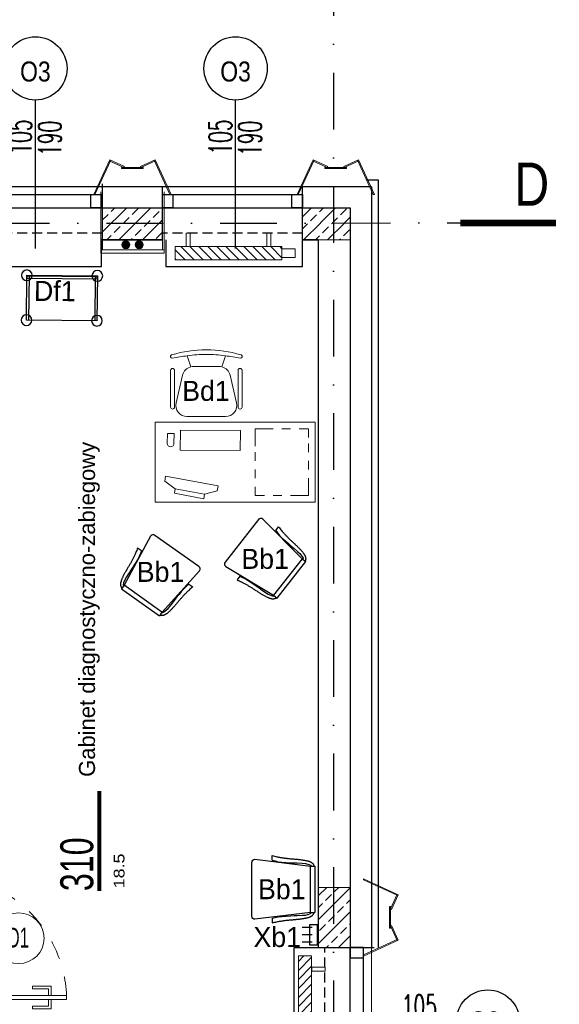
# Model space of a CAD drawing. Header units: millimetres. Extents: x 14495 to 271441, y -21035 to 2232.
# Tile 91 of 227: x 87815 to 88219, y -6174 to -5436. Entities that reach past the tile are written whole.
import ezdxf
from ezdxf.enums import TextEntityAlignment as Align

# ---------------------------------------------------------------- set-up
doc = ezdxf.new("R2010")
doc.units = ezdxf.units.MM
for name, pattern in [('DASHDOT', [1, 0.5, -0.25, 0, -0.25]), ('DASHED', [28.222222, 14.111111, -14.111111]), ('HIDDENX2', [0.75, 0.5, -0.25])]:
    doc.linetypes.add(name, pattern=pattern)
for name, color, linetype in [('-- TECH  SYMBOLE', 1, 'Continuous'), ('-- TECH WYPOSAŻENIE', 2, 'Continuous'), ('_1_cienkie', 251, 'Continuous'), ('_A_widok', 1, 'Continuous'), ('a-bloki-drzwi', 52, 'Continuous'), ('a-cienka', 8, 'Continuous'), ('A-POW-NR', 1, 'Continuous'), ('A_bloki-drzwi', 1, 'Continuous'), ('A_BLOKI_KÓŁKO', 1, 'Continuous'), ('A_BLOKI_OPIS', 1, 'Continuous'), ('A_grzejniki', 34, 'Continuous'), ('a_HATCH', 9, 'Continuous'), ('A_L przerywana', 251, 'HIDDENX2'), ('A_Lwidok', 1, 'Continuous'), ('A_okładzina HPL', 37, 'Continuous'), ('A_OSIE', 252, 'DASHDOT'), ('A_PROJEKTOWANE', 3, 'Continuous'), ('TECH Meble', 1, 'Continuous'), ('TECH Sprzęt', 1, 'Continuous')]:
    doc.layers.add(name, color=color, linetype=linetype)
for name, color, linetype, lineweight in [('0-c.o.-grzejniki', 34, 'Continuous', 9), ('A_L_CIENKA', 251, 'Continuous', 5), ('A_obudowy G-K', 31, 'Continuous', 0), ('A_Stolarka_drzwi', 1, 'Continuous', 9), ('M_drzwi', 1, 'Continuous', 5), ('SAN_Przewody powrotne CO na rzucie', 180, 'Continuous', 40), ('SAN_Przewody zasilające CO na rzucie', 20, 'Continuous', 40), ('TECH Wyp-meble', 1, 'Continuous', 15)]:
    doc.layers.add(name, color=color, linetype=linetype, lineweight=lineweight)
doc.layers.add('A-POW', color=2, linetype='Continuous', plot=False)
doc.styles.add('arial-tab', font='arial.ttf')
doc.styles.add('ARIAL1_2', font='arial.ttf', dxfattribs={"width": 1.2})
doc.styles.add('arialce', font='ARIALN.TTF')
doc.styles.add('cent', font='swissel.ttf')
doc.styles.add('cg', font='GOTHIC.TTF')
doc.styles.add('ROMANS', font='romans', dxfattribs={"width": 0.6})
doc.styles.add('switz721ltexbt', font='swissel.ttf')
pattern_1 = [(45, (-1480.283, 118.126), (-8.9802561, 8.9802561), []), (45, (-1471.302, 118.126), (-8.9802561, 8.9802561), [6.35, -3.175])]

# ---------------------------------------------------------------- blocks, each defined once
blk = doc.blocks.new('OSS2')
at = {"linetype": 'Continuous', "const_width": 5}
blk.add_lwpolyline([(-71.57, 0), (0, 0)], dxfattribs=at)
at = {"style": 'cent'}
blk.add_attdef('01', (-80.01, 12.93), '', height=32.4, dxfattribs=at)
blk = doc.blocks.new('DRZWI Z OSCIEZNICA NIEOKALAJACA 90')
at = {"linetype": 'DASHED'}
for p, q in [((-12, 5), (-12, 99)), ((0, 5), (0, 99))]:
    blk.add_line(p, q, dxfattribs=at)
at = {"ltscale": 0.05}
blk.add_line((-39.5, 52), (25.59, 52), dxfattribs=at)
for points in [[(-12, 99), (-12, 104), (0, 104), (0, 99)], [(93.91, 9.01), (1.43, 9.01), (1.43, 6.01), (93.91, 6.01)], [(-12, 0), (-12, 5), (0, 5), (0, 0)]]:
    blk.add_lwpolyline(points, close=True)
for points in [[(82.48, 9.01), (82.48, 16.01), (68.48, 16.01), (68.48, 14.01), (80.48, 14.01), (80.48, 9.01)], [(82.48, 6.01), (82.48, -0.99), (68.48, -0.99), (68.48, 1.01), (80.48, 1.01), (80.48, 6.01)]]:
    blk.add_lwpolyline(points)
at = {"linetype": 'DASHED'}
blk.add_arc((0, 5), 94, 2.44751, 90, dxfattribs=at)
blk = doc.blocks.new('fghsdx')
at = {"lineweight": 0}
for p, q in [((-37.08, -19.4), (-25.08, 6.6)), ((-36.19, -19.4), (-24.35, 6.26)), ((-14.42, 0.8), (-25.41, 5.87)), ((-14.08, 1.53), (-25.08, 6.6)), ((-16.15, 0.8), (0, 0.8)), ((-16.15, 0.8), (-16.15, 0)), ((-16.15, 0), (0, 0)), ((-14.42, 0.8), (-14.08, 1.53)), ((-2.07, 1.53), (8.92, 6.6)), ((-1.73, 0.8), (-2.07, 1.53)), ((-1.73, 0.8), (9.26, 5.87)), ((0, 0.8), (0, 0)), ((20.04, -19.4), (8.2, 6.26)), ((20.92, -19.4), (8.92, 6.6)), ((-37.08, -19.4), (-36.19, -19.4)), ((20.92, -19.4), (20.04, -19.4))]:
    blk.add_line(p, q, dxfattribs=at)
blk = doc.blocks.new('SSCVCFDSS')
blk.add_line((0, 50.02), (0, 0))
blk.add_circle((0, -19), 19)
at = {"style": 'ROMANS', "text_generation_flag": 4, "width": 0.6}
blk.add_attdef('FD1-8', text='', height=13, rotation=270, dxfattribs=at).set_placement((6.15, 55.19), align=Align.RIGHT)
for tag, p in [('90', (-8.71, 25.47)), ('200', (8.16, 25.47))]:
    blk.add_attdef(tag, text='', height=13, rotation=270, dxfattribs=at).set_placement(p, align=Align.MIDDLE)
blk.add_attdef('AL6C', text='', height=13, dxfattribs=at).set_placement((-0.56, -18.64), align=Align.MIDDLE)
blk = doc.blocks.new('HJTS')
at = {"color": 8}
blk.add_line((0, 0), (0, 111.34), dxfattribs=at)
at = {"layer": 'A_BLOKI_KÓŁKO', "ltscale": 0.04}
blk.add_circle((0, 135.04), 23.7, dxfattribs=at)
at = {"layer": 'A_BLOKI_OPIS', "style": 'ROMANS'}
for tag, height, width, p in [('O', 20.59, 0.5, (-0.05, 135.67)), ('100', 17.16, 0.6, (-11.49, 86.54)), ('200', 17.16, 0.6, (10.76, 86.54))]:
    blk.add_attdef(tag, text='', height=height, rotation=90, dxfattribs=dict(at, width=width)).set_placement(p, align=Align.MIDDLE)
blk = doc.blocks.new('mjkk')
at = {"layer": '0-c.o.-grzejniki'}
h = blk.add_hatch(dxfattribs=at)
h.set_pattern_fill('ANSI31', color=256, scale=1.5, angle=-90.01613, style=0)
h.set_pattern_definition([(-135.016127, (-172292.014, 132455.0023), (-3.36664804, 3.36854379), [])])
h.paths.add_polyline_path([(-9.98, -80), (-0.01, -80), (0, 0), (-9.98, 0)])
blk.add_lwpolyline([(-9.98, -80), (-9.98, 0), (0, 0), (-0.01, -80)], close=True, dxfattribs=at)
at = {"layer": '0-c.o.-grzejniki', "ltscale": 2}
for points in [[(10.03, -11.37), (10.03, -8.26), (0.02, -8.26), (0.02, -11.37)], [(10.03, -68.63), (10.03, -71.74), (0.02, -71.74), (0.02, -68.63)], [(-1.75, -80), (-1.75, -90), (-8.23, -90), (-8.23, -80)]]:
    blk.add_lwpolyline(points, close=True, dxfattribs=at)
blk = doc.blocks.new('BIUR_LEK_75-120_monit')
at = {"color": 252, "lineweight": 18}
for p, q in [((72.81, 12.19), (112.13, 19.54)), ((112.82, 15.88), (104.9, 10.13)), ((112.13, 19.54), (112.82, 15.88)), ((73.5, 8.53), (72.81, 12.19)), ((82.95, 6.03), (73.5, 8.53)), ((104.9, 10.13), (82.95, 6.03)), ((82.95, 6.03), (104.9, 10.13)), ((104.9, 10.13), (105.53, 6.76)), ((83.59, 2.65), (82.95, 6.03)), ((105.53, 6.76), (83.59, 2.65))]:
    blk.add_line(p, q, dxfattribs=at)
at = {"color": 2, "linetype": 'Continuous'}
blk.add_lwpolyline([(0, 0), (120, 0), (120, 60), (0, 60)], close=True, dxfattribs=at)
at = {"color": 1, "linetype": 'Continuous', "lineweight": 13, "ltscale": 5}
for points in [[(12, 55), (5, 55), (5, 48.5)], [(25, 55), (18.5, 55)], [(45, 42), (45, 55), (31.5, 55)], [(45, 44), (45, 50.5)], [(5, 44), (5, 37.5)], [(45, 31), (45, 37.5)], [(5, 31), (5, 24.5)], [(45, 18), (45, 24.5)], [(5, 18), (5, 5), (18.5, 5)], [(38, 5), (45, 5), (45, 11.5)], [(25, 5), (31.5, 5)]]:
    blk.add_lwpolyline(points, dxfattribs=at)
at = {"color": 252, "lineweight": 18}
blk.add_lwpolyline([(56.1, 53.72), (101.1, 53.93), (101.17, 38.93), (56.17, 38.72)], close=True, dxfattribs=at)
blk.add_lwpolyline([(110.83, 51.65), (105.83, 51.63), (105.86, 44.13, 0.414214), (108.37, 41.64), (108.37, 41.64, 0.414214), (110.86, 44.16)], format="xyb", close=True, dxfattribs=at)
blk = doc.blocks.new('FOTEL do BIURKA')
at = {"color": 2}
for p, q in [((-14.27, 8.03), (-11.71, -0.26)), ((14.27, 8.03), (11.71, -0.26)), ((0, 0), (-9.66, 0)), ((0, 0), (9.66, 0)), ((-17.78, -6.45), (-22.62, -27.28)), ((17.78, -6.45), (22.62, -27.28)), ((-14.51, -37.5), (0, -37.5)), ((14.51, -37.5), (0, -37.5))]:
    blk.add_line(p, q, dxfattribs=at)
at = {"color": 2, "ltscale": 0.7}
for p, q in [((-26.79, -2.94), (-26.79, -30.47)), ((-23.79, -2.94), (-23.79, -30.47)), ((23.79, -2.94), (23.79, -30.47)), ((26.79, -2.94), (26.79, -30.47))]:
    blk.add_line(p, q, dxfattribs=at)
at = {"color": 2}
for centre, radius, start, end in [((-25.71, 7.51), 1.21, 108.30821, 283.36846), ((-1.1, -70.52), 83.02, 89.23757, 107.51139), ((3.38, -145.12), 154.17, 96.57577, 100.77002), ((0, -91.36), 100.41, 90, 98.0662), ((1.1, -70.52), 83.02, 72.48861, 90.76243), ((0, -91.36), 100.41, 81.9338, 90), ((-3.38, -145.12), 154.17, 79.22998, 83.42423), ((25.71, 7.51), 1.21, 256.63154, 71.69179), ((-9.66, -8.33), 8.33, 90, 103.30317), ((9.66, -8.33), 8.33, 76.69683, 90), ((-9.66, -8.33), 8.33, 104.2415, 166.90676), ((9.66, -8.33), 8.33, 13.09324, 75.7585), ((-14.51, -29.17), 8.33, 166.90676, 270), ((14.51, -29.17), 8.33, 270, 13.09324)]:
    blk.add_arc(centre, radius, start, end, dxfattribs=at)
at = {"color": 2, "ltscale": 0.7}
for centre, start, end in [((-25.29, -2.94), 360, 180), ((-25.29, -2.94), 360, 180), ((25.29, -2.94), 0, 180), ((25.29, -2.94), 0, 180), ((-25.29, -30.47), 180, 360), ((25.29, -30.47), 180, 0)]:
    blk.add_arc(centre, 1.5, start, end, dxfattribs=at)
blk = doc.blocks.new('wieszak krótki')
at = {"color": 2, "linetype": 'Continuous'}
for p, q in [((-1.58, 19.5), (-9.16, 19.5)), ((-1.58, 14), (-9.16, 14)), ((-1.58, 8.5), (-9.16, 8.5))]:
    blk.add_line(p, q, dxfattribs=at)
blk.add_lwpolyline([(-3.68, 6.5), (-3.68, 21.5), (2.21, 21.5), (2.21, 6.5)], close=True, dxfattribs=at)
blk = doc.blocks.new('krzesło')
at = {"color": 2, "ltscale": 0.1}
for p, q in [((3392.04, -4348.28), (3397.14, -4389.9)), ((3434.79, -4346.03), (3394.29, -4346.03)), ((3431.95, -4389.9), (3437.04, -4348.28)), ((3392.77, -4361.22), (3389.26, -4361.22)), ((3436.3, -4361.22), (3439.81, -4361.22)), ((3431.94, -4389.9), (3397.13, -4389.9)), ((3397.13, -4389.9), (3397.13, -4393.28)), ((3431.94, -4389.9), (3431.94, -4393.28)), ((3397.13, -4393.28), (3431.94, -4393.28))]:
    blk.add_line(p, q, dxfattribs=at)
for points in [[(3389.26, -4361.22), (3389.54, -4362.19), (3389.78, -4363.08), (3389.98, -4363.91), (3390.15, -4364.67), (3390.28, -4365.37), (3390.4, -4366.04), (3390.5, -4366.66), (3390.6, -4367.26), (3390.69, -4367.84), (3390.78, -4368.4), (3390.86, -4368.95), (3390.95, -4369.49), (3391.03, -4370.02), (3391.1, -4370.55), (3391.18, -4371.08), (3391.25, -4371.61), (3391.31, -4372.14), (3391.37, -4372.68), (3391.43, -4373.22), (3391.49, -4373.78), (3391.54, -4374.34), (3391.59, -4374.91), (3391.64, -4375.49), (3391.69, -4376.09), (3391.74, -4376.69), (3391.79, -4377.31), (3391.85, -4377.94), (3391.9, -4378.57), (3391.96, -4379.2), (3392.01, -4379.83), (3392.07, -4380.46), (3392.14, -4381.08), (3392.21, -4381.69), (3392.28, -4382.3), (3392.36, -4382.89), (3392.44, -4383.46), (3392.52, -4384.01), (3392.6, -4384.54), (3392.68, -4385.05), (3392.77, -4385.53), (3392.85, -4385.99), (3392.93, -4386.42), (3393.02, -4386.82), (3393.11, -4387.2), (3393.2, -4387.56), (3393.29, -4387.91), (3393.38, -4388.24), (3393.48, -4388.55), (3393.58, -4388.85), (3393.69, -4389.15), (3393.8, -4389.43), (3393.92, -4389.7), (3394.04, -4389.96), (3394.17, -4390.21), (3394.3, -4390.44), (3394.44, -4390.67), (3394.59, -4390.89), (3394.74, -4391.09), (3394.89, -4391.28), (3395.05, -4391.46), (3395.21, -4391.63), (3395.37, -4391.78), (3395.53, -4391.92), (3395.69, -4392.04), (3395.85, -4392.15), (3396.01, -4392.24), (3396.17, -4392.33), (3396.34, -4392.41), (3396.52, -4392.48), (3396.71, -4392.56), (3396.91, -4392.63), (3397.13, -4392.72)], [(3392.77, -4361.22), (3393.3, -4363.36), (3393.84, -4365.76), (3394.24, -4368.59), (3394.38, -4371.7), (3394.64, -4375.1), (3394.78, -4377.64), (3394.78, -4380.04), (3395.05, -4383.72), (3395.18, -4386.12), (3395.85, -4388.67), (3396.39, -4390.08), (3397.13, -4390.47)], [(3436.3, -4361.22), (3435.77, -4363.36), (3435.23, -4365.76), (3434.83, -4368.59), (3434.69, -4371.7), (3434.43, -4375.1), (3434.29, -4377.64), (3434.29, -4380.04), (3434.02, -4383.72), (3433.89, -4386.12), (3433.22, -4388.67), (3432.68, -4390.08), (3431.94, -4390.47)], [(3439.81, -4361.22), (3439.53, -4362.19), (3439.29, -4363.08), (3439.09, -4363.91), (3438.92, -4364.67), (3438.79, -4365.37), (3438.67, -4366.04), (3438.57, -4366.66), (3438.47, -4367.26), (3438.38, -4367.84), (3438.29, -4368.4), (3438.21, -4368.95), (3438.12, -4369.49), (3438.04, -4370.02), (3437.97, -4370.55), (3437.89, -4371.08), (3437.82, -4371.61), (3437.76, -4372.14), (3437.7, -4372.68), (3437.64, -4373.22), (3437.58, -4373.78), (3437.53, -4374.34), (3437.48, -4374.91), (3437.43, -4375.49), (3437.38, -4376.09), (3437.33, -4376.69), (3437.27, -4377.31), (3437.22, -4377.94), (3437.17, -4378.57), (3437.11, -4379.2), (3437.06, -4379.83), (3436.99, -4380.46), (3436.93, -4381.08), (3436.86, -4381.69), (3436.79, -4382.3), (3436.71, -4382.89), (3436.63, -4383.46), (3436.55, -4384.01), (3436.47, -4384.54), (3436.39, -4385.05), (3436.3, -4385.53), (3436.22, -4385.99), (3436.14, -4386.42), (3436.05, -4386.82), (3435.96, -4387.2), (3435.87, -4387.56), (3435.78, -4387.91), (3435.69, -4388.24), (3435.59, -4388.55), (3435.49, -4388.85), (3435.38, -4389.15), (3435.27, -4389.43), (3435.15, -4389.7), (3435.03, -4389.96), (3434.9, -4390.21), (3434.77, -4390.44), (3434.63, -4390.67), (3434.48, -4390.89), (3434.33, -4391.09), (3434.18, -4391.28), (3434.02, -4391.46), (3433.86, -4391.63), (3433.7, -4391.78), (3433.54, -4391.92), (3433.38, -4392.04), (3433.22, -4392.15), (3433.06, -4392.24), (3432.9, -4392.33), (3432.73, -4392.41), (3432.55, -4392.48), (3432.36, -4392.56), (3432.16, -4392.63), (3431.94, -4392.72)]]:
    blk.add_lwpolyline(points, dxfattribs=at)
for centre, start, end in [((3394.29, -4348.28), 90, 180), ((3434.79, -4348.28), 0, 90)]:
    blk.add_arc(centre, 2.25, start, end, dxfattribs=at)
blk = doc.blocks.new('krzesełko')
at = {"layer": 'TECH Meble'}
blk.add_blockref('krzesło', (-3414.54, 4393.28), dxfattribs=at)
blk = doc.blocks.new('POW')
at = {"const_width": 5}
blk.add_lwpolyline([(125.3, 0), (0, 0)], dxfattribs=at)
at = {"style": 'switz721ltexbt'}
blk.add_attdef('001', (-1.8, 12.3), '', height=41.2, dxfattribs=at)
blk = doc.blocks.new('wózek pod aparat.')
at = {"layer": '-- TECH WYPOSAŻENIE', "color": 1}
for p, q in [((-24.8, 0), (-24.8, 33.6)), ((24.8, 0), (24.8, 33.6))]:
    blk.add_line(p, q, dxfattribs=at)
for points in [[(-26.4, 33.6), (-26.4, 0), (26.4, 0), (26.4, 33.6)], [(-26.4, 0.62), (-26.4, 2.22), (26.4, 2.22), (26.4, 0.62)]]:
    blk.add_lwpolyline(points, close=True, dxfattribs=at)
for centre in [(-26.4, 33.6), (26.4, 33.6), (-26.4, 0), (26.4, 0)]:
    blk.add_circle(centre, 4, dxfattribs=at)

msp = doc.modelspace()

# ---------------------------------------------------------------- hatches: boundary and pattern name
at = {"layer": 'a_HATCH', "linetype": 'Continuous', "lineweight": 13}
h = msp.add_hatch(dxfattribs=at)
h.set_pattern_fill('ANSI33', color=256, scale=2, style=0)
h.set_pattern_definition([(45, (-5107.297, 221.718), (-8.9802561, 8.9802561), []), (45, (-5098.316, 221.718), (-8.9802561, 8.9802561), [6.35, -3.175])])
h.paths.add_polyline_path([(87899.72, -5588.3), (87876.58, -5588.3), (87876.58, -5590.09), (87876.58, -5595.87), (87876.58, -5600.87), (87876.79, -5600.87), (87899.72, -5600.87)])
h.paths.add_polyline_path([(87899.72, -5576.87), (87876.72, -5576.87), (87876.58, -5576.87), (87876.58, -5577.09), (87876.58, -5588.3), (87899.72, -5588.3)])
h.paths.add_polyline_path([(87899.72, -5600.87), (87921.29, -5600.87), (87921.5, -5600.87), (87921.5, -5595.87), (87921.5, -5588.3), (87899.72, -5588.3)])
h.paths.add_polyline_path([(87899.72, -5588.3), (87921.5, -5588.3), (87921.5, -5576.87), (87921.29, -5576.87), (87899.72, -5576.87)])
h = msp.add_hatch(dxfattribs=at)
h.set_pattern_fill('ANSI33', color=256, scale=2, style=0)
h.set_pattern_definition(pattern_1)
h.paths.add_polyline_path([(88062.29, -5588.22), (88062.29, -5576.87), (88049.79, -5576.87), (88049.79, -5588.22)])
h.paths.add_polyline_path([(88049.79, -5588.22), (88049.79, -5576.87), (88026.58, -5576.87), (88026.58, -5588.22)])
h.paths.add_polyline_path([(88026.58, -5588.24), (88026.58, -5600.87), (88038.19, -5600.87), (88038.39, -5600.87), (88049.79, -5600.87), (88049.79, -5588.23)])
h.paths.add_polyline_path([(88062.29, -5588.23), (88049.79, -5588.23), (88049.79, -5600.87), (88062.29, -5600.87)])
h = msp.add_hatch(dxfattribs=at)
h.set_pattern_fill('ANSI33', color=256, scale=2, style=0)
h.set_pattern_definition(pattern_1)
h.paths.add_polyline_path([(88043.29, -6131.37), (88049.79, -6131.37), (88049.79, -6086.37), (88038.29, -6086.37), (88038.29, -6131.37), (88040.47, -6131.37)])
h.paths.add_polyline_path([(88062.11, -6131.37), (88062.29, -6131.37), (88062.29, -6131.26), (88062.29, -6086.37), (88049.79, -6086.37), (88049.79, -6131.37)])
at = {"layer": 'SAN_Przewody powrotne CO na rzucie', "lineweight": 13}
msp.add_hatch(color=256, dxfattribs=at).paths.add_polyline_path([(87891.25, -5604.51, 1), (87897.25, -5604.51, 1)])
at = {"layer": 'SAN_Przewody zasilające CO na rzucie', "lineweight": 13}
msp.add_hatch(color=256, dxfattribs=at).paths.add_polyline_path([(87901.25, -5604.51, 1), (87907.25, -5604.51, 1)])

# ---------------------------------------------------------------- linework, layer by layer
at = {"layer": '_1_cienkie'}
for p, q in [((87876.65, -5575.87), (87876.65, -5558.87)), ((87921.65, -5575.87), (87921.65, -5560.87)), ((88026.65, -5575.87), (88026.65, -5560.87))]:
    msp.add_line(p, q, dxfattribs=at)
at = {"layer": '_A_widok'}
for p, q in [((87771.65, -5560.87), (87876.65, -5560.87)), ((87921.65, -5560.87), (88026.65, -5560.87)), ((87876.03, -5600.87), (87876.65, -5600.87)), ((87876.03, -5600.87), (87876.65, -5600.87))]:
    msp.add_line(p, q, dxfattribs=at)
at = {"layer": 'a-cienka'}
for p, q in [((87876.65, -5560.87), (87921.65, -5560.87)), ((88024.29, -5560.87), (88078.29, -5560.87)), ((88078.29, -5561.13), (88078.29, -6131.37)), ((88062.29, -6131.37), (88080.29, -6131.37))]:
    msp.add_line(p, q, dxfattribs=at)
at = {"layer": 'A_bloki-drzwi'}
for p, q in [((87771.58, -5566.87), (87876.58, -5566.87)), ((87921.5, -5566.87), (88026.5, -5566.87)), ((87921.58, -5566.87), (88026.58, -5566.87)), ((87771.58, -5576.87), (87876.58, -5576.87)), ((87921.5, -5576.87), (88026.5, -5576.87)), ((87921.58, -5576.87), (88026.58, -5576.87)), ((88062.29, -6236.44), (88062.29, -6131.44)), ((88072.29, -6236.44), (88072.29, -6131.44))]:
    msp.add_line(p, q, dxfattribs=at)
for points in [[(87868.06, -5566.87), (87875.93, -5566.87), (87875.93, -5576.87), (87868.06, -5576.87)], [(87921.58, -5566.87), (87929.44, -5566.87), (87929.44, -5576.87), (87921.58, -5576.87)], [(88018.73, -5566.87), (88026.6, -5566.87), (88026.6, -5576.87), (88018.73, -5576.87)], [(88072.29, -6139.24), (88072.29, -6131.37), (88062.29, -6131.37), (88062.29, -6139.24)]]:
    msp.add_lwpolyline(points, close=True, dxfattribs=at)
at = {"layer": 'a_HATCH', "linetype": 'Continuous', "lineweight": 13}
for p, q in [((88038.29, -5600.87), (88062.29, -5600.87)), ((88038.29, -6086.37), (88062.29, -6086.37))]:
    msp.add_line(p, q, dxfattribs=at)
at = {"layer": 'A_L przerywana', "ltscale": 15}
for p, q in [((87876.58, -5595.87), (87771.58, -5595.87)), ((88026.58, -5595.87), (87921.58, -5595.87)), ((88043.29, -6236.44), (88043.29, -6131.37))]:
    msp.add_line(p, q, dxfattribs=at)
at = {"layer": 'A_L_CIENKA'}
msp.add_line((88078.29, -6236.37), (88078.29, -6131.37), dxfattribs=at)
at = {"layer": 'A_Lwidok'}
for points in [[(87773.53, -5600.87), (87773.53, -5620.87), (87876.03, -5620.87), (87876.03, -5600.87)], [(87924.15, -5600.87), (87924.15, -5620.87), (88026.65, -5620.87), (88026.65, -5600.87)], [(88040.29, -6235.17), (88020.29, -6235.17), (88020.29, -6131.37), (88040.29, -6131.37)]]:
    msp.add_lwpolyline(points, dxfattribs=at)
at = {"layer": 'A_obudowy G-K', "lineweight": 5}
for p, q in [((87875.38, -5610.87), (87875.38, -5564.87)), ((87922.88, -5610.87), (87922.88, -5564.87)), ((87876.65, -5600.87), (87876.65, -5608.37)), ((87921.65, -5600.87), (87921.65, -5608.37))]:
    msp.add_line(p, q, dxfattribs=at)
for points in [[(87922.88, -5610.87), (87875.38, -5610.87)], [(87922.88, -5608.37), (87875.39, -5608.37)]]:
    msp.add_lwpolyline(points, dxfattribs=at)
at = {"layer": 'A_okładzina HPL', "lineweight": 30}
for p, q in [((88074.54, -5555.87), (88083.29, -5555.87)), ((88083.29, -5555.87), (88083.29, -6131.37))]:
    msp.add_line(p, q, dxfattribs=at)
at = {"layer": 'A_OSIE', "ltscale": 85}
for p, q in [((88049.79, -4964.93), (88049.79, -7648.79)), ((86347.92, -5588.38), (88144.89, -5588.22))]:
    msp.add_line(p, q, dxfattribs=at)
at = {"layer": 'A_PROJEKTOWANE'}
for p, q in [((87876.65, -5600.87), (87876.65, -5575.87)), ((87876.65, -5600.87), (87876.65, -5575.87)), ((87876.65, -5576.87), (87921.58, -5576.87)), ((87876.65, -5600.87), (87876.65, -5576.87)), ((87876.65, -5600.87), (87876.65, -5576.87)), ((87876.65, -5576.87), (87921.58, -5576.87)), ((87921.58, -5600.87), (87921.58, -5575.87)), ((87921.58, -5600.87), (87921.58, -5575.87)), ((88024.29, -5576.87), (88062.29, -5576.87)), ((88026.58, -5600.87), (88026.58, -5575.87)), ((88062.29, -5576.87), (88062.29, -6131.37)), ((87921.58, -5600.87), (87876.03, -5600.87)), ((87876.65, -5600.87), (87921.58, -5600.87)), ((87921.58, -5600.87), (87876.65, -5600.87)), ((87876.65, -5600.87), (87921.58, -5600.87)), ((87921.58, -5600.87), (87876.65, -5600.87)), ((88038.29, -5600.87), (88026.58, -5600.87)), ((88038.29, -5600.87), (88026.58, -5600.87)), ((88026.58, -5600.87), (88038.29, -5600.87)), ((88026.58, -5600.87), (88038.29, -5600.87)), ((88038.29, -5600.87), (88026.65, -5600.87)), ((88038.29, -5600.87), (88038.29, -6131.37)), ((88038.29, -6131.37), (88063.29, -6131.37)), ((88038.29, -6131.37), (88062.29, -6131.37)), ((88038.29, -6131.37), (88062.29, -6131.37)), ((88038.29, -6131.37), (88063.29, -6131.37))]:
    msp.add_line(p, q, dxfattribs=at)
at = {"layer": 'SAN_Przewody powrotne CO na rzucie', "lineweight": 13}
msp.add_circle((87894.25, -5604.51), 3, dxfattribs=at)
at = {"layer": 'SAN_Przewody zasilające CO na rzucie', "lineweight": 13}
msp.add_circle((87904.25, -5604.51), 3, dxfattribs=at)

# ---------------------------------------------------------------- block references
at = {"layer": 'a-bloki-drzwi'}
ref = msp.add_blockref('HJTS', (87826.48, -5607.35), dxfattribs=at)
ref.add_attrib('O', 'O3', dxfattribs={"layer": 'A_BLOKI_OPIS', "extrusion": (0, 0, -1), "height": 15, "style": 'arialce', "text_generation_flag": 2}).set_placement((-87826.44, -5474.63), align=Align.MIDDLE)
ref.add_attrib('100', '105', dxfattribs={"layer": 'A_BLOKI_OPIS', "extrusion": (0, 0, -1), "height": 17.16, "rotation": 90, "style": 'ROMANS', "text_generation_flag": 4, "width": 0.6}).set_placement((-87814.99, -5523.75), align=Align.MIDDLE)
ref.add_attrib('200', '190', dxfattribs={"layer": 'A_BLOKI_OPIS', "extrusion": (0, 0, -1), "height": 17.16, "rotation": 90, "style": 'ROMANS', "text_generation_flag": 4, "width": 0.6}).set_placement((-87837.25, -5524.73), align=Align.MIDDLE)
ref = msp.add_blockref('HJTS', (87976.48, -5607.35), dxfattribs=at)
ref.add_attrib('O', 'O3', dxfattribs={"layer": 'A_BLOKI_OPIS', "extrusion": (0, 0, -1), "height": 15, "style": 'arialce', "text_generation_flag": 2}).set_placement((-87976.44, -5474.63), align=Align.MIDDLE)
ref.add_attrib('100', '105', dxfattribs={"layer": 'A_BLOKI_OPIS', "extrusion": (0, 0, -1), "height": 17.16, "rotation": 90, "style": 'ROMANS', "text_generation_flag": 4, "width": 0.6}).set_placement((-87964.99, -5523.75), align=Align.MIDDLE)
ref.add_attrib('200', '190', dxfattribs={"layer": 'A_BLOKI_OPIS', "extrusion": (0, 0, -1), "height": 17.16, "rotation": 90, "style": 'ROMANS', "text_generation_flag": 4, "width": 0.6}).set_placement((-87987.25, -5524.73), align=Align.MIDDLE)
ref = msp.add_blockref('HJTS', (88030.47, -6186.96), dxfattribs=dict(at, rotation=269.9999999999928))
ref.add_attrib('O', 'O3', dxfattribs={"layer": 'A_BLOKI_OPIS', "extrusion": (0, 0, -1), "height": 15, "style": 'arialce', "text_generation_flag": 2}).set_placement((-88163.2, -6186.92), align=Align.MIDDLE)
ref.add_attrib('100', '105', dxfattribs={"layer": 'A_BLOKI_OPIS', "extrusion": (0, 0, -1), "height": 17.16, "style": 'ROMANS', "text_generation_flag": 2, "width": 0.6}).set_placement((-88114.07, -6175.47), align=Align.MIDDLE)
ref.add_attrib('200', '190', dxfattribs={"layer": 'A_BLOKI_OPIS', "extrusion": (0, 0, -1), "height": 17.16, "style": 'ROMANS', "text_generation_flag": 2, "width": 0.6}).set_placement((-88113.09, -6197.73), align=Align.MIDDLE)
at = {"layer": 'A-POW-NR'}
ref = msp.add_blockref('POW', (87874.33, -6089.23), dxfattribs=dict(at, xscale=0.6, yscale=0.6, zscale=0.6, rotation=90))
ref.add_attrib('88,88', '18.5', dxfattribs={"layer": 'A-POW', "height": 8, "rotation": 90, "style": 'ARIAL1_2', "width": 1.2}).set_placement((87893.19, -6061.01), align=Align.RIGHT)
ref.add_attrib('POKOJ', 'Gabinet diagnostyczno-zabiegowy', (87871.12, -6003.55), dxfattribs={"layer": 'A-POW', "height": 12, "rotation": 90, "style": 'arialce', "width": 1.2})
ref.add_attrib('001', '310', (87869.82, -6089.23), dxfattribs={"layer": '0', "height": 24.71, "rotation": 90, "style": 'switz721ltexbt', "width": 0.7})
at = {"layer": 'A_grzejniki', "linetype": 'Continuous', "lineweight": 13, "rotation": 90}
msp.add_blockref('mjkk', (87931.15, -5605.87), dxfattribs=at)
at = {"layer": 'A_grzejniki', "linetype": 'Continuous', "lineweight": 13}
msp.add_blockref('mjkk', (88033.47, -6137.85), dxfattribs=at)
at = {"layer": 'A_L_CIENKA', "linetype": 'Continuous', "lineweight": 13}
for p, rotation in [((88018.36, -5855.74), 51.92822891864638), ((87905.16, -5872.7), 324.723184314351)]:
    msp.add_blockref('krzesełko', p, dxfattribs=dict(at, rotation=rotation))
at = {"layer": 'A_L_CIENKA', "linetype": 'Continuous', "lineweight": 13, "xscale": -1, "rotation": 90}
msp.add_blockref('krzesełko', (88035.92, -6087.82), dxfattribs=at)
at = {"layer": 'A_okładzina HPL', "lineweight": 0}
for p in [(87907.22, -5547.47), (88059.58, -5547.47)]:
    msp.add_blockref('fghsdx', p, dxfattribs=at)
at = {"layer": 'A_okładzina HPL', "lineweight": 0, "xscale": -1, "rotation": 269.9999999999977}
msp.add_blockref('fghsdx', (88091.69, -6100.79), dxfattribs=at)
at = {"layer": 'A_OSIE'}
ref = msp.add_blockref('OSS2', (88144.96, -5588.22), dxfattribs=dict(at, xscale=-1))
ref.add_attrib('01', 'D', dxfattribs={"layer": '0', "height": 32.4, "style": 'cent', "width": 0.8}).set_placement((88211.47, -5575.29), align=Align.RIGHT)
at = {"layer": 'A_Stolarka_drzwi'}
msp.add_blockref('DRZWI Z OSCIEZNICA NIEOKALAJACA 90', (87755.86, -6176.57), dxfattribs=at)
at = {"layer": 'M_drzwi'}
ref = msp.add_blockref('SSCVCFDSS', (87794.98, -6124.57), dxfattribs=dict(at, xscale=-1, rotation=89.99999999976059))
ref.add_attrib('90', '90', dxfattribs={"layer": '0', "height": 15, "style": 'cent', "width": 0.6}).set_placement((87768, -6114.19), align=Align.MIDDLE)
ref.add_attrib('200', '210', dxfattribs={"layer": '0', "height": 15, "style": 'cent', "width": 0.6}).set_placement((87768.75, -6134.41), align=Align.MIDDLE)
ref.add_attrib('AL6C', 'D1', dxfattribs={"layer": '0', "height": 15, "style": 'arial-tab', "width": 0.6}).set_placement((87813.62, -6124.02), align=Align.MIDDLE)
at = {"layer": 'TECH Sprzęt', "xscale": -1}
for name, p, rotation in [('wózek pod aparat.', (87846.47, -5627.66), 179.4901927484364), ('wieszak krótki', (88035.51, -6107.9), 179.9999610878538)]:
    msp.add_blockref(name, p, dxfattribs=dict(at, rotation=rotation))
at = {"layer": 'TECH Wyp-meble', "color": 1, "lineweight": -3, "rotation": 1.162785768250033e-06}
msp.add_blockref('FOTEL do BIURKA', (87954.52, -5695.84), dxfattribs=at)
at = {"layer": 'TECH Wyp-meble', "color": 1, "lineweight": -3, "xscale": -1, "rotation": 1.162785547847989e-06}
msp.add_blockref('BIUR_LEK_75-120_monit', (88036.17, -5797.6), dxfattribs=at)

# ---------------------------------------------------------------- texts
at = {"layer": '-- TECH  SYMBOLE', "color": 1, "style": 'cg'}
for s, rotation, p in [('Df1', 359.49019, (87825.32, -5646.61)), ('Xb1', 0.05754, (87989.87, -6131.16))]:
    msp.add_text(s, height=15, rotation=rotation, dxfattribs=at).set_placement(p)
for s, p in [('Bd1', (87936.42, -5721.61)), ('Bb1', (87980.77, -5847.57)), ('Bb1', (87902.4, -5857.32)), ('Bb1', (87993.24, -6095.27))]:
    msp.add_text(s, height=15, dxfattribs=at).set_placement(p)

doc.saveas('drawing.dxf')
